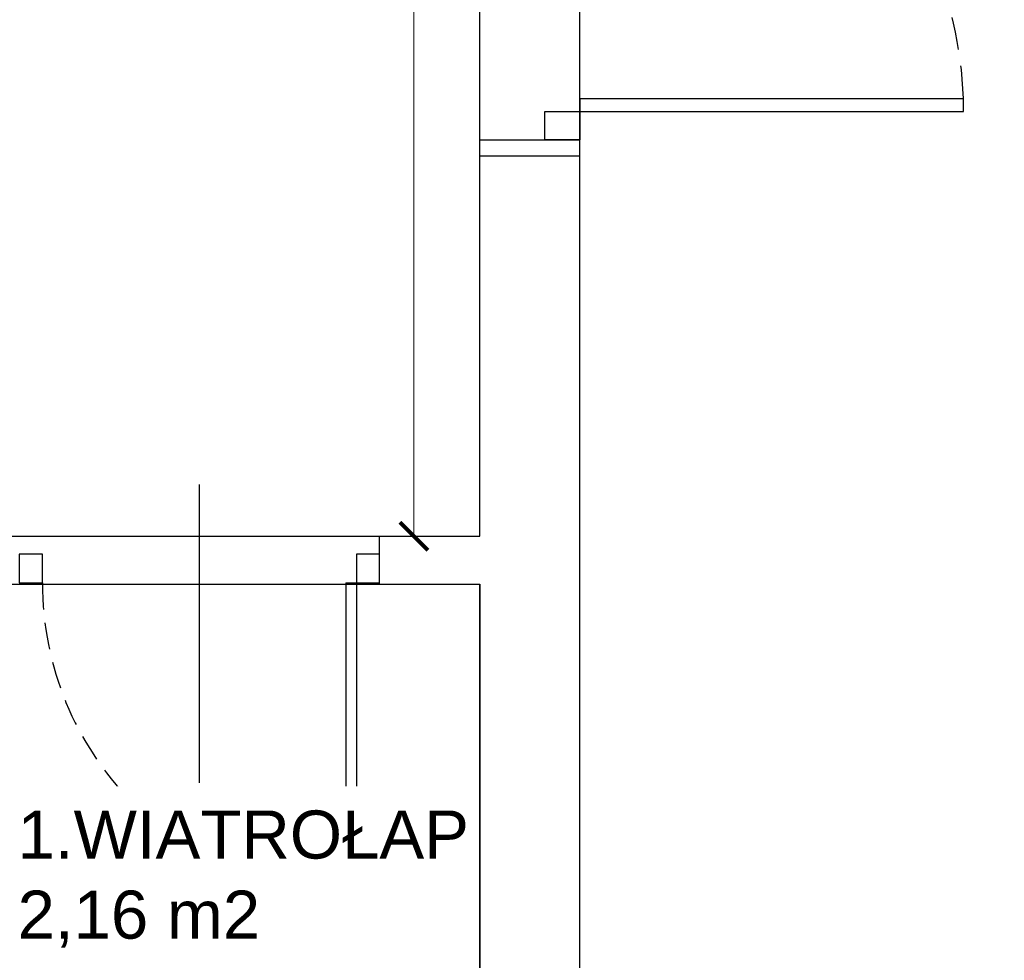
# Model space of a CAD drawing. Header units: millimetres. Extents: x -5941 to 19721, y -9230 to 6433.
# Tile 137 of 204: x 5578 to 5824, y 10 to 245. Entities that reach past the tile are written whole.
import ezdxf
from ezdxf.enums import TextEntityAlignment as Align

# ---------------------------------------------------------------- set-up
doc = ezdxf.new("R2010")
doc.units = ezdxf.units.MM
doc.linetypes.add('DASHED', pattern=[0.75, 0.5, -0.25])
for name, color, linetype in [('A_drzwi', 3, 'Continuous'), ('A_okno', 3, 'Continuous'), ('A_opis stolarki', 3, 'Continuous'), ('A_SC_MUROWANA_DZIAŁOWA', 42, 'Continuous'), ('A_SUFITY OPIS', 1, 'Continuous'), ('A_wymiary', 55, 'Continuous')]:
    doc.layers.add(name, color=color, linetype=linetype)
doc.layers.add('A_POWIERZCHNIE', color=13, linetype='Continuous', plot=False)
doc.styles.add('dar-styl', font='arial.ttf')
doc.styles.add('Opisowy', font='arial.ttf', dxfattribs={"width": 0.8})
doc.styles.get("Standard").update_dxf_attribs({"font": 'arial.ttf'})
doc.dimstyles.new('WYMIARY', dxfattribs={"dimtxt": 1.3, "dimasz": 7, "dimexe": 1.25, "dimexo": 0.3, "dimgap": 0.2, "dimtad": 1, "dimzin": 4, "dimtxsty": 'Opisowy', "dimblk1": 'ARCHTICK', "dimblk2": 'ARCHTICK', "dimsah": 1, "dimcen": 2.5, "dimazin": 0, "dimtfac": 1, "dimtmove": 1, "dimatfit": 3, "dimldrblk": 'ARCHTICK', "dimfxl": 0, "dimlwd": 18, "dimlwe": 9, "dimarcsym": 0})

# ---------------------------------------------------------------- blocks, each defined once
blk = doc.blocks.new('*U14')
for p, q in [((0, -91.5), (-88, -91.5)), ((-88, -94.5), (-88, -91.5)), ((0, -91.5), (0, -94.5)), ((0, -94.5), (-88, -94.5))]:
    blk.add_line(p, q)
for points in [[(8, -6.5), (8, 0), (0, 0), (0, -6.5)], [(8, -101), (8, -94.5), (0, -94.5), (0, -101)]]:
    blk.add_lwpolyline(points, close=True)
at = {"linetype": 'DASHED', "ltscale": 15}
blk.add_arc((0, -94.5), 88, 90, 178.0464, dxfattribs=at)
at = {"layer": 'A_opis stolarki'}
blk.add_line((-56.09, -50.5), (27.54, -50.5), dxfattribs=at)
at = {"layer": 'A_opis stolarki', "ltscale": 0.5, "style": 'dar-styl'}
blk.add_attdef('ODPORNOŚĆ_OGNIOWA', text='', height=15, rotation=94.0633, dxfattribs=at).set_placement((-95.88, -56.3), align=Align.TOP_CENTER)
blk.add_attdef('SYMBOL_DRZWI1', text='', height=14, dxfattribs=at).set_placement((-16.77, -50.5), align=Align.BOTTOM_CENTER)
blk.add_attdef('SYMBOL_DRZWI2', text='', height=14, dxfattribs=at).set_placement((-16.77, -53.5), align=Align.TOP_CENTER)
blk = doc.blocks.new('*U18')
at = {"color": 0}
for p, q in [((0, -6.5), (-88, -6.5)), ((-88, -6.5), (-88, -9.5)), ((0, -9.5), (0, -6.5)), ((0, -9.5), (-88, -9.5))]:
    blk.add_line(p, q, dxfattribs=at)
for points in [[(8, 0), (8, -6.5), (0, -6.5), (0, 0)], [(8, -94.5), (8, -101), (0, -101), (0, -94.5)]]:
    blk.add_lwpolyline(points, close=True, dxfattribs=at)
at = {"color": 0, "linetype": 'DASHED', "ltscale": 15}
blk.add_arc((0, -6.5), 88, 181.9536, 270, dxfattribs=at)
at = {"layer": 'A_opis stolarki'}
blk.add_line((-56.09, -50.5), (27.54, -50.5), dxfattribs=at)
at = {"layer": 'A_opis stolarki', "ltscale": 0.5, "style": 'dar-styl'}
blk.add_attdef('ODPORNOŚĆ_OGNIOWA', text='', height=15, rotation=90, dxfattribs=at).set_placement((-55.91, -50.5), align=Align.TOP_CENTER)
blk.add_attdef('SYMBOL_DRZWI1', text='', height=14, dxfattribs=at).set_placement((-16.77, -50.5), align=Align.BOTTOM_CENTER)
blk.add_attdef('SYMBOL_DRZWI2', text='', height=14, dxfattribs=at).set_placement((-16.77, -53.5), align=Align.TOP_CENTER)
blk = doc.blocks.new('_ArchTick')
at = {"color": 0, "const_width": 0.15}
blk.add_lwpolyline([(-0.5, -0.5), (0.5, 0.5)], dxfattribs=at)
blk = doc.blocks.new('*D23')
at = {"layer": 'A_wymiary', "color": 0, "lineweight": 9}
for p, q in [((5677.58, 519.08), (5675.63, 519.08)), ((5677.58, 116.08), (5675.63, 116.08))]:
    blk.add_line(p, q, dxfattribs=at)
at = {"layer": 'A_wymiary', "color": 0, "lineweight": 18}
blk.add_line((5676.88, 519.08), (5676.88, 116.08), dxfattribs=at)
at = {"layer": 'Defpoints', "color": 0}
for p in [(5693.31, 519.08), (5676.88, 116.08), (5693.31, 116.08)]:
    blk.add_point(p, dxfattribs=at)
at = {"layer": 'A_wymiary', "color": 0, "lineweight": 18, "xscale": 7, "yscale": 7, "zscale": 7}
for p, rotation in [((5676.88, 519.08), 90), ((5676.88, 116.08), 270)]:
    blk.add_blockref('_ArchTick', p, dxfattribs=dict(at, rotation=rotation))
at = {"layer": 'A_wymiary', "color": 0, "insert": (5665.44, 317.58), "char_height": 1.3, "attachment_point": 5, "rotation": 90, "style": 'Opisowy'}
blk.add_mtext('{\\H16.923077x;\\C3;403}', dxfattribs=at)

msp = doc.modelspace()

# ---------------------------------------------------------------- linework, layer by layer
at = {"layer": 'A_okno', "linetype": 'DASHED', "ltscale": 15}
msp.add_line((5718.312, 215.079), (5718.315, 358), dxfattribs=at)
at = {"layer": 'A_POWIERZCHNIE'}
for p, q in [((5693.312, 215.079), (5718.312, 215.079)), ((5693.312, 211.079), (5718.312, 211.079))]:
    msp.add_line(p, q, dxfattribs=at)
for points in [[(5718.312, 789.079), (6174.312, 789.079), (6174.312, -165.921), (5718.312, -165.921)], [(5547.312, 116.079), (5693.312, 116.079), (5693.312, 519.079), (5403.312, 519.079), (5403.312, 399.079), (5403.312, 399.079), (5547.312, 399.079)]]:
    msp.add_lwpolyline(points, close=True, dxfattribs=at)
at = {"layer": 'A_SC_MUROWANA_DZIAŁOWA'}
for p, q in [((5693.312, 215.079), (5718.312, 215.079)), ((5668.312, 104.079), (5668.312, 116.079))]:
    msp.add_line(p, q, dxfattribs=at)
for points in [[(5693.312, 116.079), (5693.312, 215.079)], [(5718.312, -43.921), (5718.312, 215.079)], [(5668.312, 116.079), (5693.312, 116.079)], [(5668.312, 104.079), (5693.312, 104.079)], [(5693.312, -43.921), (5693.312, 104.079)]]:
    msp.add_lwpolyline(points, dxfattribs=at)

# ---------------------------------------------------------------- block references
at = {"layer": 'A_drzwi'}
for name, p, xscale, yscale, zscale, rotation in [('*U18', (5718.312, 215.079), 1.08910891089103, 1.08910891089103, 1.08910891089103, 180), ('*U14', (5578.312, 104.469), 0.8910891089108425, 0.8910891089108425, 0.8910891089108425, 89.99999999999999)]:
    msp.add_blockref(name, p, dxfattribs=dict(at, xscale=xscale, yscale=yscale, zscale=zscale, rotation=rotation))

# ---------------------------------------------------------------- dimensions: what is measured, and where the dimension line sits
at = {"layer": 'A_wymiary'}
dim = msp.add_linear_dim(base=(5676.879, 116.079), p1=(5693.312, 519.079), p2=(5693.312, 116.079), angle=90, text='{\\H16.923077x;\\C3;403}', dimstyle='WYMIARY', override={"dimtxsty": 'Opisowy'}, dxfattribs=at)
dim.commit()
dim.dimension.update_dxf_attribs({"geometry": '*D23', "text_midpoint": (5665.439, 317.579)})

# ---------------------------------------------------------------- next in the draw order: texts
at = {"layer": 'A_SUFITY OPIS', "insert": (5577.924, 47.583, 0.092), "char_height": 12, "width": 106.6476, "attachment_point": 1, "bg_fill": 2}
msp.add_mtext('1.WIATROŁAP\\P2,16 m2', dxfattribs=at)

# ---------------------------------------------------------------- next in the draw order: linework, layer by layer
at = {"layer": 'A_POWIERZCHNIE'}
msp.add_lwpolyline([(5547.312, 104.079), (5693.312, 104.079), (5693.312, -43.921), (5547.312, -43.921)], close=True, dxfattribs=at)

doc.saveas('drawing.dxf')
